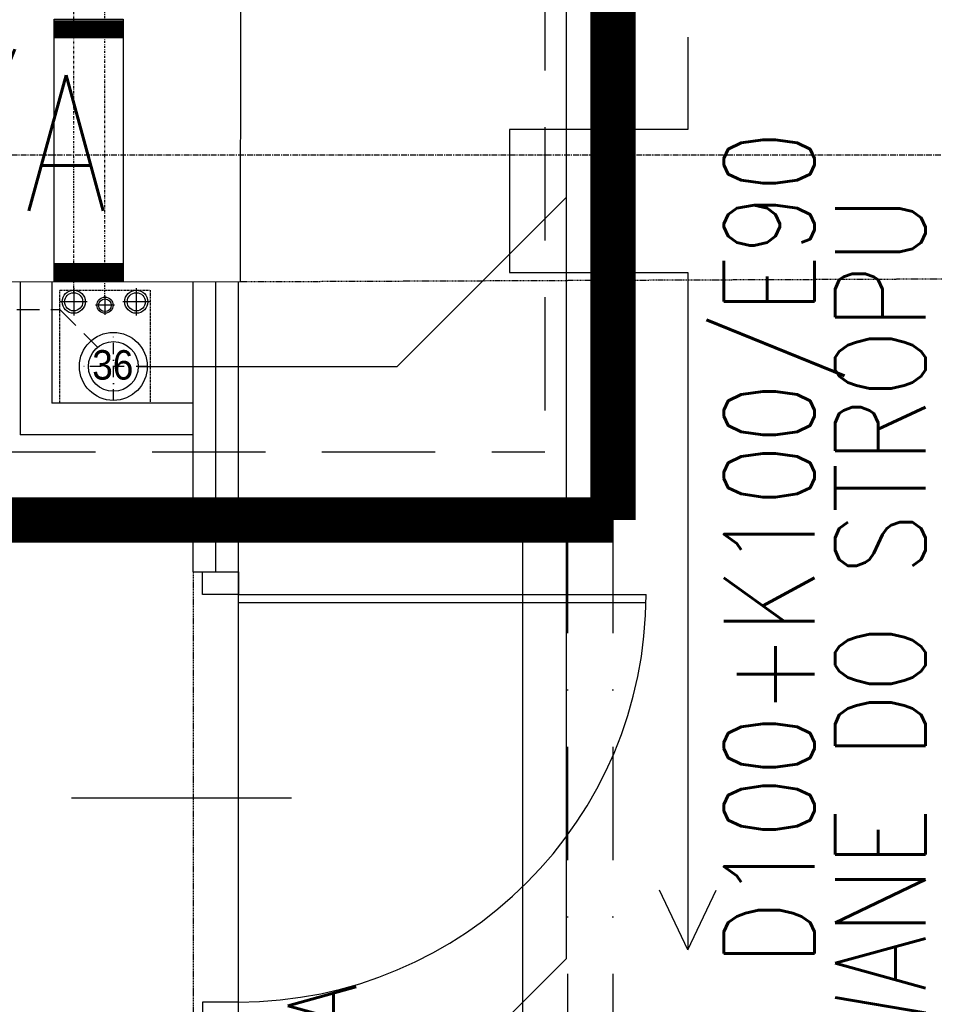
# Model space of a CAD drawing. Header units: inches. Extents: x -145354 to -97635, y 38777 to 78670.
# Tile 40 of 231: x -139415 to -139213, y 41434 to 41651. Entities that reach past the tile are written whole.
import ezdxf
from ezdxf.enums import TextEntityAlignment as Align

# ---------------------------------------------------------------- set-up
doc = ezdxf.new("R2010")
doc.units = ezdxf.units.IN
doc.header["$MEASUREMENT"] = 0
for name, pattern in [('00-inst$0$DASHDOT', [1, 0.5, -0.25, 0, -0.25]), ('CENTER', [2, 1.25, -0.25, 0.25, -0.25]), ('DASHDOT', [1, 0.5, -0.25, 0, -0.25]), ('DASHED', [0.75, 0.5, -0.25]), ('DASHED2', [0.375, 0.25, -0.125])]:
    doc.linetypes.add(name, pattern=pattern)
doc.layers.get('0').update_dxf_attribs({"color": 101})
for name, color, linetype in [('Drz---drzwi', 5, 'Continuous'), ('E-OPIS_POM', 6, 'Continuous'), ('E50', 3, 'Continuous'), ('E50_kor', 3, 'Continuous'), ('E90_kor', 6, 'Continuous'), ('Ins-kan', 54, 'Continuous'), ('Ins-wod', 152, 'Continuous'), ('M-wodomierze', 7, 'Continuous'), ('Mks-podposadzkowa', 230, 'Continuous'), ('Mks-podwieszona', 230, 'DASHED'), ('Mw-wc-rury', 160, 'DASHDOT'), ('Os-osie glowne', 8, 'CENTER'), ('piony_K_nr', 240, 'Continuous'), ('Sc-cegla pelna', 32, 'Continuous'), ('Sc-gk', 120, 'Continuous'), ('Sc-gk-hatch', 8, 'Continuous'), ('Sc-nad', 5, 'DASHED2'), ('Sc-nadproza kon', 5, 'DASHED2'), ('W-otwor-strop', 126, 'Continuous')]:
    doc.layers.add(name, color=color, linetype=linetype)
doc.styles.add('KA wymiar', font='romans.shx', dxfattribs={"width": 0.6})
doc.styles.add('ROMANS', font='romans', dxfattribs={"width": 0.85})
doc.styles.add('TYTUL2', font='ARIAL.TTF')
doc.linetypes.add('BATTING', pattern='A,0.0001,-0.1,[134,ltypeshp.shx,S=0.1,R=0,X=-0.1,Y=0],-0.2,[134,ltypeshp.shx,S=0.1,R=180,X=0.1,Y=0],-0.1', length=0.4001)

# ---------------------------------------------------------------- blocks, each defined once
blk = doc.blocks.new('pow')
at = {"style": 'KA wymiar'}
for tag, width, p in [('01', 0.7, (-0.1311, 0.0844)), ('000.00', 0.6, (-0.3636, -0.401))]:
    blk.add_attdef(tag, text='', height=0.3, dxfattribs=dict(at, width=width)).set_placement(p, align=Align.RIGHT)
blk.add_attdef('POMIESZCZENIE', (0.0709, 0.0844), '', height=0.3, dxfattribs=at)
at = {"style": 'KA wymiar', "width": 0.8}
blk.add_attdef('POSADZKA', (0.0709, -0.401), '', height=0.3, dxfattribs=at)
blk = doc.blocks.new('_0630_DRZWI_90')
at = {"ltscale": 7}
for p, q in [((5, 8), (5, 98)), ((6.8, 8), (6.8, 97.98))]:
    blk.add_line(p, q, dxfattribs=at)
at = {"ltscale": 25}
for p, q in [((50, 19.7), (50, -28.9)), ((5, 8), (0, 8)), ((0, 8), (5, 8)), ((0, 0), (0, 8)), ((95, 8), (5, 8)), ((5, 8), (5, 0)), ((95, 8), (95, 0)), ((100, 8), (95, 8)), ((100, 0), (100, 8)), ((5, 0), (0, 0)), ((5, 0), (0, 0)), ((95, 0), (100, 0)), ((95, 0), (100, 0))]:
    blk.add_line(p, q, dxfattribs=at)
at = {"ltscale": 7}
blk.add_arc((5, 8), 90, 0, 90, dxfattribs=at)
blk = doc.blocks.new('_gslkflhklgj')
at = {"linetype": '00-inst$0$DASHDOT', "ltscale": 5}
for p, q in [((0, -7.5), (0, 7.5)), ((7.5, 0), (-7.5, 0))]:
    blk.add_line(p, q, dxfattribs=at)
for radius in [7.5, 5.5]:
    blk.add_circle((0, 0), radius)
blk = doc.blocks.new('pion_woda')
at = {"layer": 'Ins-wod'}
for p, q in [((0, 3), (0, -3)), ((3, 0), (-3, 0))]:
    blk.add_line(p, q, dxfattribs=at)
for centre, radius in [((0, 0.02), 2.55), ((0, 0), 2)]:
    blk.add_circle(centre, radius, dxfattribs=at)
blk = doc.blocks.new('pion_mały')
at = {"layer": 'Ins-wod'}
for p, q in [((0, 2.08), (0, -2.12)), ((2.1, -0.02), (-2.1, -0.02))]:
    blk.add_line(p, q, dxfattribs=at)
for centre, radius in [((0, 0), 1.79), ((0, -0.02), 1.4)]:
    blk.add_circle(centre, radius, dxfattribs=at)
blk = doc.blocks.new('piony_W')
for name, p in [('pion_woda', (-6.91, 0.76)), ('pion_woda', (6.91, 0.76)), ('pion_mały', (0, 0.02))]:
    blk.add_blockref(name, p)

msp = doc.modelspace()

# ---------------------------------------------------------------- linework, layer by layer
at = {"layer": 'E50_kor', "linetype": 'DASHED2', "ltscale": 100}
for p in [(-139298.98, 43577.28), (-139460.74, 41555.59)]:
    msp.add_line(p, (-139298.98, 41555.59), dxfattribs=at)
at = {"layer": 'E50_kor', "linetype": 'Continuous', "ltscale": 100}
msp.add_line((-139303.98, 41540.59), (-139303.98, 41210), dxfattribs=at)
at = {"layer": 'E50_kor', "linetype": 'DASHDOT', "ltscale": 50}
for p, q in [((-139293.98, 41540.59), (-139293.98, 41220)), ((-139283.98, 41540.59), (-139283.98, 41411.96))]:
    msp.add_line(p, q, dxfattribs=at)
at = {"layer": 'E50_kor', "const_width": 10}
for points in [[(-139283.98, 43592.28), (-139283.98, 41540.59)], [(-139445.74, 41588.49), (-139445.74, 41540.59), (-139283.98, 41540.59)]]:
    msp.add_lwpolyline(points, dxfattribs=at)
at = {"layer": 'E90_kor', "ltscale": 15}
for q in [(-139273.68, 41458.87), (-139261.2, 41458.87)]:
    msp.add_line((-139267.44, 41445.71), q, dxfattribs=at)
msp.add_lwpolyline([(-139267.44, 41647.14), (-139267.44, 41626.81), (-139306.84, 41626.81), (-139306.84, 41595.2), (-139267.44, 41595.2), (-139267.44, 41445.71)], dxfattribs=at)
at = {"layer": 'M-wodomierze', "linetype": 'Continuous', "const_width": 4}
for points in [[(-139407.37, 41648.88), (-139392.11, 41648.88)], [(-139407.37, 41595.33), (-139392.11, 41595.33)]]:
    msp.add_lwpolyline(points, dxfattribs=at)
at = {"layer": 'M-wodomierze', "linetype": 'Continuous'}
msp.add_lwpolyline([(-139407.37, 41651.16), (-139392.11, 41651.16), (-139392.11, 41593.17), (-139407.37, 41593.17)], close=True, dxfattribs=at)
at = {"layer": 'Mks-podposadzkowa'}
for p, q in [((-139294.25, 41443.8), (-139294.25, 44319.47)), ((-139331.65, 41574.48), (-139294.25, 41611.88)), ((-139331.65, 41574.48), (-139294.25, 41611.88)), ((-139388.81, 41574.48), (-139331.65, 41574.48)), ((-139388.81, 41574.48), (-139331.65, 41574.48)), ((-139346.21, 41391.84), (-139294.25, 41443.8))]:
    msp.add_line(p, q, dxfattribs=at)
at = {"layer": 'Mks-podwieszona', "ltscale": 10}
for p, q in [((-139595.6, 41587.05), (-139406.13, 41587.05)), ((-139406.13, 41587.05), (-139397.81, 41578.72))]:
    msp.add_line(p, q, dxfattribs=at)
at = {"layer": 'Mw-wc-rury'}
for p, q in [((-139403.07, 41590.74), (-139403.07, 41675.63)), ((-139396.16, 41589.78), (-139396.16, 41662.29))]:
    msp.add_line(p, q, dxfattribs=at)
at = {"layer": 'Os-osie glowne'}
msp.add_lwpolyline([(-143378.77, 41621.16), (-138190.25, 41621.16)], dxfattribs=at)
at = {"layer": 'Sc-cegla pelna'}
for p in [(-139366.01, 41804.57), (-139680.87, 41593.16)]:
    msp.add_line(p, (-139366.29, 41593.19), dxfattribs=at)
at = {"layer": 'Sc-gk'}
for p, q in [((-139414.87, 41593.18), (-139414.87, 41559.34)), ((-139407.87, 41593.18), (-139407.87, 41566.34)), ((-139376.65, 41529.16), (-139376.65, 41593.19)), ((-139366.65, 41529.16), (-139366.65, 41593.19)), ((-139376.65, 41566.34), (-139407.87, 41566.34)), ((-139376.65, 41559.34), (-139414.87, 41559.34)), ((-139376.65, 41529.16), (-139366.65, 41529.16))]:
    msp.add_line(p, q, dxfattribs=at)
at = {"layer": 'Sc-gk-hatch', "linetype": 'BATTING', "ltscale": 0.22}
msp.add_line((-139371.65, 41529.16), (-139371.65, 41593.19), dxfattribs=at)
at = {"layer": 'Sc-nad'}
msp.add_line((-139376.65, 41529.16), (-139376.65, 41429.16), dxfattribs=at)
at = {"layer": 'Sc-nadproza kon', "linetype": 'DASHDOT', "ltscale": 0.5}
msp.add_lwpolyline([(-139366.29, 41593.19), (-139183.68, 41593.93)], dxfattribs=at)
at = {"layer": 'W-otwor-strop', "linetype": 'DASHED2', "ltscale": 0.3}
msp.add_lwpolyline([(-139386.16, 41566.34), (-139406.16, 41566.34), (-139406.16, 41591.34), (-139386.16, 41591.34)], close=True, dxfattribs=at)
msp.add_lwpolyline([(-139386.16, 41566.34), (-139406.16, 41566.34), (-139406.16, 41591.34), (-139386.16, 41591.34)], close=True, dxfattribs=at)
msp.add_lwpolyline([(-139386.16, 41566.34), (-139406.16, 41566.34), (-139406.16, 41591.34), (-139386.16, 41591.34)], close=True, dxfattribs=at)
msp.add_lwpolyline([(-139386.16, 41566.34), (-139406.16, 41566.34), (-139406.16, 41591.34), (-139386.16, 41591.34)], close=True, dxfattribs=at)

# ---------------------------------------------------------------- block references
msp.add_blockref('piony_W', (-139396.16, 41587.98))
at = {"layer": 'Drz---drzwi', "rotation": 270}
msp.add_blockref('_0630_DRZWI_90', (-139374.65, 41529.16), dxfattribs=at)
at = {"layer": 'E-OPIS_POM'}
ref = msp.add_blockref('pow', (-139336.39, 41289.51), dxfattribs=dict(at, xscale=67.5, yscale=67.5, zscale=67.5, rotation=90))
ref.add_attrib('POMIESZCZENIE', 'POM.WODOMIERZA', (-139340.65, 41294.3), dxfattribs={"layer": '0', "height": 15.1326, "rotation": 90, "style": 'KA wymiar', "width": 0.8029})
at = {"layer": 'Ins-kan'}
msp.add_blockref('_gslkflhklgj', (-139394.31, 41574.48), dxfattribs=at)

# ---------------------------------------------------------------- texts
at = {"layer": 'E50', "style": 'ROMANS', "width": 0.8}
msp.add_text('R/HYDR/PPOŻ/A', height=30, dxfattribs=at).set_placement((-139674.24, 41608.8))
at = {"layer": 'E90_kor', "ltscale": 15, "style": 'ROMANS', "width": 0.8}
for s, p in [('MOCOWANE DO STROPU', (-139214.92, 41359.06)), ('D100+K100/E90', (-139239.46, 41442.1))]:
    msp.add_text(s, height=20, rotation=90, dxfattribs=at).set_placement(p)
at = {"layer": 'piony_K_nr', "style": 'TYTUL2', "width": 0.9}
msp.add_text('36', height=6.5, dxfattribs=at).set_placement((-139398.98, 41571.57, -76.7))

doc.saveas('drawing.dxf')
